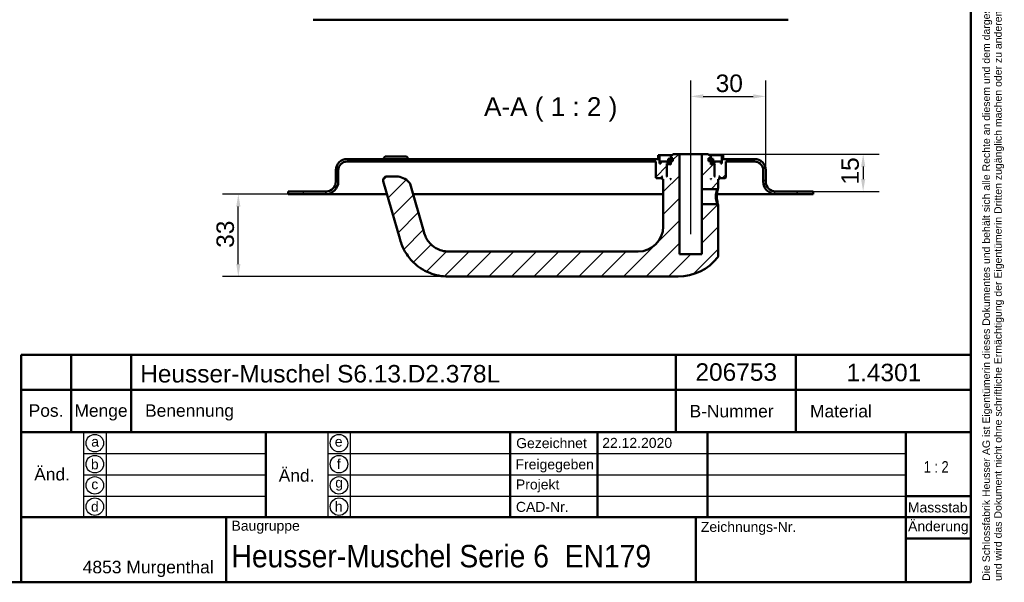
# Model space of a CAD drawing. Header units: millimetres. Extents: x 20 to 833, y 20 to 574.
# Tile 5 of 6: x 439 to 833, y 20 to 245. Entities that reach past the tile are written whole.
import ezdxf
from ezdxf.enums import TextEntityAlignment as Align

# ---------------------------------------------------------------- set-up
doc = ezdxf.new("R2010")
doc.units = ezdxf.units.MM
doc.header["$LTSCALE"] = 2
for name, color, linetype, lineweight in [('Bemaßungen(DIN)', 7, 'Continuous', 25), ('Mittellinie(DIN)', 7, 'Continuous', 25), ('Sichtbare Kanten(DIN)', 7, 'Continuous', 50), ('Skizziergeometrie(DIN)', 7, 'Continuous', 50), ('Skizzierlinie(DIN)', 7, 'Continuous', 25), ('Symbole(DIN)', 7, 'Continuous', 25)]:
    doc.layers.add(name, color=color, linetype=linetype, lineweight=lineweight)
doc.layers.add('Schraffur', color=179, linetype='Continuous', lineweight=9, true_color=0x1e1e47)
doc.styles.add('Aktuell-DIN', font='arial.ttf')
doc.styles.add('Aktuell-DINGroßer Text', font='arial.ttf')
doc.styles.add('STANDARD-DIN~0', font='arial.ttf')
doc.styles.add('Textstil10', font='arial.ttf')
doc.styles.add('Textstil41', font='arial.ttf', dxfattribs={"width": 0.8})
doc.styles.add('Textstil83', font='arial.ttf', dxfattribs={"width": 0.8})
doc.dimstyles.new('CAD-LAN', dxfattribs={"dimscale": 2, "dimtxt": 3.5, "dimasz": 2.5, "dimexe": 3.175, "dimexo": 0, "dimgap": 0.8, "dimtad": 1, "dimrnd": 1e-08, "dimtxsty": 'STANDARD-DIN~0', "dimcen": 0.09, "dimdle": 10, "dimclrd": 250, "dimclre": 250, "dimclrt": 250, "dimadec": 0, "dimazin": 2, "dimtfac": 1, "dimtmove": 0, "dimatfit": 3, "dimfxl": 1, "dimtolj": 1, "dimtzin": 0, "dimlwd": 25, "dimlwe": 25, "dimarcsym": 0})

# ---------------------------------------------------------------- blocks, each defined once
blk = doc.blocks.new('Ränder Standardrahmen')
at = {"layer": 'Skizziergeometrie(DIN)', "flags": 128}
blk.add_lwpolyline([(10, 10), (10, 287), (410, 287), (410, 10), (10, 10)], dxfattribs=at)
blk = doc.blocks.new('Schriftfelder Heusser')
at = {"layer": 'Skizziergeometrie(DIN)'}
for p, q in [((101, 229.92), (101, 236.92)), ((101, 236.92), (291, 236.92)), ((111, 229.92), (111, 236.92)), ((123, 229.92), (123, 236.92)), ((232, 229.92), (232, 236.92)), ((256, 229.92), (256, 236.92)), ((291, 236.92), (291, 229.92)), ((101, 191.42), (101, 229.92)), ((101, 229.92), (291, 229.92)), ((111, 229.92), (111, 221.42)), ((123, 229.92), (123, 221.42)), ((232, 229.92), (232, 221.42)), ((256, 229.92), (256, 221.42)), ((291, 229.92), (291, 191.42)), ((101, 221.42), (291, 221.42)), ((150, 221.42), (150, 204.42)), ((198.85, 221.42), (198.85, 204.42)), ((216.35, 221.42), (216.35, 204.42)), ((238.35, 221.42), (238.35, 204.42)), ((278, 221.42), (278, 191.42)), ((278, 208.67), (291, 208.67)), ((101, 204.42), (291, 204.42)), ((142, 204.42), (142, 191.42)), ((236, 204.42), (236, 191.42)), ((278, 200.17), (291, 200.17)), ((291, 191.42), (101, 191.42))]:
    blk.add_line(p, q, dxfattribs=at)
at = {"layer": 'Skizzierlinie(DIN)'}
for p, q in [((113.5, 221.42), (113.5, 204.42)), ((118, 221.42), (118, 204.42)), ((162.35, 221.42), (162.35, 204.42)), ((166.85, 221.42), (166.85, 204.42)), ((113.5, 217.17), (150, 217.17)), ((162.35, 217.17), (278, 217.17)), ((113.5, 212.92), (150, 212.92)), ((162.35, 212.92), (278, 212.92)), ((113.5, 208.67), (150, 208.67)), ((162.35, 208.67), (278, 208.67))]:
    blk.add_line(p, q, dxfattribs=at)
for centre in [(115.75, 219.25), (164.6, 219.25), (115.75, 215.04), (164.6, 215.04), (115.75, 210.79), (164.6, 210.79), (115.75, 206.54), (164.6, 206.54)]:
    blk.add_circle(centre, 1.75, dxfattribs=at)
at = {"layer": 'Symbole(DIN)', "color": 7, "insert": (293.33, 191.7), "char_height": 1.5, "width": 182.3003, "attachment_point": 1, "rotation": 90, "line_spacing_factor": 0.944221, "style": 'Aktuell-DIN'}
blk.add_mtext('\\fArial|b0|i0;\\H1.5000;Die Schlossfabrik Heusser AG ist Eigentümerin dieses Dokumentes und behält sich alle Rechte an diesem und dem dargestellten Gegenstand vor. Der Empfänger anerkennt diese Rechte\\Pund wird das Dokument nicht ohne schriftliche Ermächtigung der Eigentümerin Dritten zugänglich machen oder zu anderen Zwecken verwenden, zu dem es ihm übergeben worden ist.\\P ', dxfattribs=at)
at = {"layer": 'Symbole(DIN)', "color": 179, "true_color": 0x262659, "style": 'Aktuell-DIN'}
for s, insert, char_height, attachment_point in [('Pos.', (106, 227), 2.489, 2), ('Menge', (117, 227), 2.489, 2), ('Benennung', (125.81, 225.38), 2.489, 4), ('B-Nummer', (234.74, 225.62), 2.489, 4), ('Material', (265.02, 225.62), 2.489, 5), ('\\fArial|b0|i0;a', (115.81, 219.53), 2, 5), ('\\fArial|b0|i0;e', (164.54, 219.53), 2, 5), ('\\fArial|b0|i0;Gezeichnet', (200.05, 219.23), 2, 4), ('\\fArial|b0|i0;b', (115.75, 215), 2, 5), ('\\fArial|b0|i0;f', (164.55, 215.06), 2, 5), ('\\fArial|b0|i0;Freigegeben', (199.92, 216), 2, 1), ('\\fArial|b0|i0;c', (115.75, 211.01), 2, 5), ('\\fArial|b0|i0;g', (164.63, 211.05), 2, 5), ('\\fArial|b0|i0;Projekt', (200, 211.98), 2, 1), ('\\fArial|b0|i0;d', (115.76, 206.55), 2, 5), ('\\fArial|b0|i0;h', (164.55, 206.57), 2, 5), ('\\fArial|b0|i0;CAD-Nr.', (200, 207.5), 2, 1), ('\\fArial|b0|i0;\\H2.0000;Massstab', (284.39, 206.37), 2, 5), ('\\fArial|b0|i0;\\H2.0000;Baugruppe', (143.1, 203.73), 2, 1), ('\\fArial|b0|i0;Zeichnungs-Nr.', (237, 203.5), 2, 1), ('\\fArial|b0|i0;\\H2.5000;4853 Murgenthal', (113.33, 192.46), 2.5, 7)]:
    blk.add_mtext(s, dxfattribs=dict(at, insert=insert, char_height=char_height, attachment_point=attachment_point))
at = {"layer": 'Symbole(DIN)', "color": 179, "true_color": 0x262659, "attachment_point": 5, "style": 'Aktuell-DIN'}
for s, insert, char_height, width in [('Änd.', (107.21, 213), 2.489, 12.3494), ('Änd.', (156.12, 212.76), 2.489, 12.3494), ('\\fArial|b0|i0;Änderung', (284.51, 202.33), 2, 12.1143)]:
    blk.add_mtext(s, dxfattribs=dict(at, insert=insert, char_height=char_height, width=width))
at = {"layer": 'Symbole(DIN)', "color": 7, "insert": (143.1, 196.62), "char_height": 4.5, "width": 90.18, "attachment_point": 4, "style": 'Aktuell-DIN'}
blk.add_mtext('\\fArial|b0|i0;\\W0.90;\\H4.5000;Heusser-Muschel Serie 6  EN179', dxfattribs=at)
at = {"layer": 'Symbole(DIN)', "color": 179, "true_color": 0x262659, "style": 'Textstil10'}
blk.add_attdef('ERSTELLUNGSDATUM_001', (217.26, 218.29), '', height=2, dxfattribs=at)
at = {"layer": 'Symbole(DIN)', "color": 179, "true_color": 0x262659}
for tag, height, style, p in [('AUTOR', 2.49, 'Aktuell-DIN', (240.03, 219.26)), ('KONTROLLDATUM', 2, 'Textstil10', (217.42, 215.04)), ('KONTROLLIERT_VON', 2, 'Textstil10', (239.98, 215.05))]:
    blk.add_attdef(tag, text='', height=height, dxfattribs=dict(at, style=style)).set_placement(p, align=Align.MIDDLE_LEFT)
at = {"layer": 'Symbole(DIN)', "color": 7, "style": 'Textstil83', "width": 0.8}
blk.add_attdef('Anfänglicher_Ansichtsmaßstab_001', (281.57, 213.34), '', height=2.3, dxfattribs=at)
at = {"layer": 'Symbole(DIN)', "color": 179, "true_color": 0x262659, "style": 'Textstil10'}
blk.add_attdef('PROJEKT', text='', height=2, dxfattribs=at).set_placement((217.77, 209.72), align=Align.BOTTOM_LEFT)
at = {"layer": 'Symbole(DIN)', "color": 7, "style": 'Textstil41', "width": 0.8}
blk.add_attdef('STATUS', text='', height=5, dxfattribs=at).set_placement((284.53, 195.86), align=Align.MIDDLE_CENTER)
blk = doc.blocks.new('*D24')
at = {"layer": 'Bemaßungen(DIN)', "color": 250, "linetype": 'Continuous', "lineweight": 25, "true_color": 0x3f3f3f, "transparency": 16777216}
for p, q in [((546.93, 175.27), (520.58, 175.27)), ((526.93, 147.27), (526.93, 170.27)), ((610.93, 142.27), (520.58, 142.27))]:
    blk.add_line(p, q, dxfattribs=at)
at = {"layer": 'Bemaßungen(DIN)', "color": 250, "linetype": 'Continuous', "true_color": 0x3f3f3f, "transparency": 16777216}
for points in [[(526.1, 170.27), (527.77, 170.27), (526.93, 175.27)], [(526.1, 147.27), (527.77, 147.27), (526.93, 142.27)]]:
    blk.add_solid(points, dxfattribs=at)
at = {"layer": 'Defpoints', "color": 0, "linetype": 'Continuous', "transparency": 16777216}
for p in [(526.93, 175.27), (546.93, 175.27), (610.93, 142.27)]:
    blk.add_point(p, dxfattribs=at)
at = {"layer": 'Bemaßungen(DIN)', "color": 250, "linetype": 'Continuous', "lineweight": 25, "true_color": 0x3f3f3f, "transparency": 16777216, "insert": (518.18, 153.76), "char_height": 7, "attachment_point": 1, "rotation": 90, "style": 'STANDARD-DIN~0'}
blk.add_mtext('\\A1;33', dxfattribs=at)
blk = doc.blocks.new('*D25')
at = {"layer": 'Bemaßungen(DIN)', "color": 250, "linetype": 'Continuous', "lineweight": 25, "true_color": 0x3f3f3f, "transparency": 16777216}
for p, q in [((707.93, 196.27), (707.93, 220.66)), ((737.93, 184.77), (737.93, 220.66)), ((712.93, 214.31), (732.93, 214.31))]:
    blk.add_line(p, q, dxfattribs=at)
at = {"layer": 'Bemaßungen(DIN)', "color": 250, "linetype": 'Continuous', "true_color": 0x3f3f3f, "transparency": 16777216}
for points in [[(712.93, 215.15), (712.93, 213.48), (707.93, 214.31)], [(732.93, 215.15), (732.93, 213.48), (737.93, 214.31)]]:
    blk.add_solid(points, dxfattribs=at)
at = {"layer": 'Defpoints', "color": 0, "linetype": 'Continuous', "transparency": 16777216}
for p in [(737.93, 214.31), (707.93, 196.27), (737.93, 184.77)]:
    blk.add_point(p, dxfattribs=at)
at = {"layer": 'Bemaßungen(DIN)', "color": 250, "linetype": 'Continuous', "lineweight": 25, "true_color": 0x3f3f3f, "transparency": 16777216, "insert": (717.93, 223.06), "char_height": 7, "attachment_point": 1, "style": 'STANDARD-DIN~0'}
blk.add_mtext('\\A1;30', dxfattribs=at)
blk = doc.blocks.new('*D26')
at = {"layer": 'Bemaßungen(DIN)', "color": 250, "linetype": 'Continuous', "lineweight": 25, "true_color": 0x3f3f3f, "transparency": 16777216}
for p, q in [((714.93, 191.27), (783.28, 191.27)), ((776.93, 186.27), (776.93, 181.27)), ((756.93, 176.27), (783.28, 176.27))]:
    blk.add_line(p, q, dxfattribs=at)
at = {"layer": 'Bemaßungen(DIN)', "color": 250, "linetype": 'Continuous', "true_color": 0x3f3f3f, "transparency": 16777216}
for points in [[(776.1, 186.27), (777.77, 186.27), (776.93, 191.27)], [(776.1, 181.27), (777.77, 181.27), (776.93, 176.27)]]:
    blk.add_solid(points, dxfattribs=at)
at = {"layer": 'Defpoints', "color": 0, "linetype": 'Continuous', "transparency": 16777216}
for p in [(714.93, 191.27), (756.93, 176.27), (776.93, 176.27)]:
    blk.add_point(p, dxfattribs=at)
at = {"layer": 'Bemaßungen(DIN)', "color": 250, "linetype": 'Continuous', "lineweight": 25, "true_color": 0x3f3f3f, "transparency": 16777216, "insert": (768.19, 179.06), "char_height": 7, "attachment_point": 1, "rotation": 90, "style": 'STANDARD-DIN~0'}
blk.add_mtext('\\A1;15', dxfattribs=at)

msp = doc.modelspace()

# ---------------------------------------------------------------- hatches: boundary and pattern name
at = {"layer": 'Schraffur'}
h = msp.add_hatch(dxfattribs=at)
h.set_pattern_fill('ANSI31', color=256, scale=50.8, style=0)
h.set_pattern_definition([(45, (0, 0), (-4.49013, 4.49013), [])])
edge = h.paths.add_edge_path()
edge.add_spline(control_points=[(718.561, 177.269), (718.623, 177.328), (718.685, 177.388), (718.809, 177.507), (718.871, 177.568), (718.934, 177.628)], knot_values=[-0.0516944, -0.0516944, -0.0516944, -0.0516944, -0.0259399, -0.0259399, 0, 0, 0, 0], degree=3, periodic=0)
edge.add_line((718.934, 177.628), (718.934, 181.269))
edge.add_line((718.934, 181.269), (719.234, 181.269))
edge.add_line((719.234, 181.269), (719.434, 181.469))
edge.add_line((719.434, 181.469), (719.434, 182.069))
edge.add_line((719.434, 182.069), (719.234, 182.269))
edge.add_line((719.234, 182.269), (719.534, 182.269))
edge.add_line((719.534, 182.269), (719.534, 181.769))
edge.add_line((719.534, 181.769), (719.634, 181.669))
edge.add_line((719.634, 181.669), (721.734, 181.669))
edge.add_line((721.734, 181.669), (721.934, 181.869))
edge.add_line((721.934, 181.869), (721.934, 188.269))
edge.add_line((721.934, 188.269), (733.434, 188.269))
edge.add_ellipse((733.434, 184.769), major_axis=(0, 3.5), ratio=1, start_angle=270, end_angle=360, ccw=False)
edge.add_line((736.934, 184.769), (736.934, 180.269))
edge.add_ellipse((741.934, 180.269), major_axis=(-5, 0), ratio=1, start_angle=0, end_angle=90)
edge.add_line((741.934, 175.269), (756.934, 175.269))
edge.add_line((756.934, 175.269), (756.934, 176.269))
edge.add_line((756.934, 176.269), (741.934, 176.269))
edge.add_ellipse((741.934, 180.269), major_axis=(0, -4), ratio=1, start_angle=270, end_angle=360, ccw=False)
edge.add_line((737.934, 180.269), (737.934, 184.769))
edge.add_ellipse((733.434, 184.769), major_axis=(4.5, 0), ratio=1, start_angle=0, end_angle=90)
edge.add_line((733.434, 189.269), (720.934, 189.269))
edge.add_line((720.934, 189.269), (720.934, 190.769))
edge.add_line((720.934, 190.769), (720.434, 190.769))
edge.add_line((720.434, 190.769), (720.434, 187.469))
edge.add_line((720.434, 187.469), (719.934, 187.469))
edge.add_line((719.934, 187.469), (719.934, 188.269))
edge.add_line((719.934, 188.269), (716.934, 188.269))
edge.add_line((716.934, 188.269), (716.934, 187.469))
edge.add_line((716.934, 187.469), (717.684, 187.469))
edge.add_line((717.684, 187.469), (717.484, 187.269))
edge.add_line((717.484, 187.269), (717.484, 182.469))
edge.add_line((717.484, 182.469), (717.684, 182.269))
edge.add_line((717.684, 182.269), (717.434, 182.269))
edge.add_line((717.434, 182.269), (717.434, 187.069))
edge.add_line((717.434, 187.069), (717.234, 187.269))
edge.add_line((717.234, 187.269), (716.134, 187.269))
edge.add_line((716.134, 187.269), (715.934, 187.069))
edge.add_line((715.934, 187.069), (715.934, 188.469))
edge.add_line((715.934, 188.469), (716.95, 188.469))
edge.add_line((716.95, 188.469), (716.95, 189.369))
edge.add_line((716.95, 189.369), (715.448, 189.369))
edge.add_line((715.448, 189.369), (715.448, 188.469))
edge.add_line((715.448, 188.469), (715.034, 188.469))
edge.add_line((715.034, 188.469), (715.034, 189.569))
edge.add_line((715.034, 189.569), (715.934, 189.569))
edge.add_line((715.934, 189.569), (715.934, 190.269))
edge.add_line((715.934, 190.269), (714.934, 191.269))
edge.add_line((714.934, 191.269), (712.434, 191.269))
edge.add_line((712.434, 191.269), (712.434, 177.269))
edge.add_line((712.434, 177.269), (718.561, 177.269))
h.paths.add_polyline_path([(716.134, 181.269), (715.934, 181.269), (715.934, 181.469)], flags=0)
edge = h.paths.add_edge_path()
edge.add_spline(control_points=[(718.934, 170.908), (718.872, 170.968), (718.81, 171.028), (718.686, 171.149), (718.624, 171.209), (718.562, 171.269)], knot_values=[-0.0518926, -0.0518926, -0.0518926, -0.0518926, -0.0259463, -0.0259463, -0.0001025, -0.0001025, -0.0001025, -0.0001025], degree=3, periodic=0)
edge.add_line((718.562, 171.269), (712.434, 171.269))
edge.add_line((712.434, 171.269), (712.434, 151.269))
edge.add_line((712.434, 151.269), (703.434, 151.269))
edge.add_line((703.434, 151.269), (703.434, 191.269))
edge.add_line((703.434, 191.269), (700.934, 191.269))
edge.add_line((700.934, 191.269), (699.934, 190.269))
edge.add_line((699.934, 190.269), (699.934, 189.569))
edge.add_line((699.934, 189.569), (700.834, 189.569))
edge.add_line((700.834, 189.569), (700.834, 188.469))
edge.add_line((700.834, 188.469), (700.419, 188.469))
edge.add_line((700.419, 188.469), (700.419, 189.369))
edge.add_line((700.419, 189.369), (698.917, 189.369))
edge.add_line((698.917, 189.369), (698.917, 188.469))
edge.add_line((698.917, 188.469), (699.934, 188.469))
edge.add_line((699.934, 188.469), (699.934, 187.069))
edge.add_line((699.934, 187.069), (699.734, 187.269))
edge.add_line((699.734, 187.269), (698.634, 187.269))
edge.add_line((698.634, 187.269), (698.434, 187.069))
edge.add_line((698.434, 187.069), (698.434, 182.269))
edge.add_line((698.434, 182.269), (698.184, 182.269))
edge.add_line((698.184, 182.269), (698.384, 182.469))
edge.add_line((698.384, 182.469), (698.384, 187.269))
edge.add_line((698.384, 187.269), (698.184, 187.469))
edge.add_line((698.184, 187.469), (698.934, 187.469))
edge.add_line((698.934, 187.469), (698.934, 188.269))
edge.add_line((698.934, 188.269), (695.934, 188.269))
edge.add_line((695.934, 188.269), (695.934, 187.469))
edge.add_line((695.934, 187.469), (695.434, 187.469))
edge.add_line((695.434, 187.469), (695.434, 190.769))
edge.add_line((695.434, 190.769), (694.934, 190.769))
edge.add_line((694.934, 190.769), (694.934, 189.269))
edge.add_line((694.934, 189.269), (570.434, 189.269))
edge.add_ellipse((570.434, 184.769), major_axis=(0, 4.5), ratio=1, start_angle=0, end_angle=90)
edge.add_line((565.934, 184.769), (565.934, 180.269))
edge.add_ellipse((561.934, 180.269), major_axis=(4, 0), ratio=1, start_angle=270, end_angle=360, ccw=False)
edge.add_line((561.934, 176.269), (546.934, 176.269))
edge.add_line((546.934, 176.269), (546.934, 175.269))
edge.add_line((546.934, 175.269), (561.934, 175.269))
edge.add_ellipse((561.934, 180.269), major_axis=(0, -5), ratio=1, start_angle=0, end_angle=90)
edge.add_line((566.934, 180.269), (566.934, 184.769))
edge.add_ellipse((570.434, 184.769), major_axis=(-3.5, 0), ratio=1, start_angle=270, end_angle=360, ccw=False)
edge.add_line((570.434, 188.269), (693.934, 188.269))
edge.add_line((693.934, 188.269), (693.934, 181.869))
edge.add_line((693.934, 181.869), (694.134, 181.669))
edge.add_line((694.134, 181.669), (696.234, 181.669))
edge.add_line((696.234, 181.669), (696.334, 181.769))
edge.add_line((696.334, 181.769), (696.334, 182.269))
edge.add_line((696.334, 182.269), (696.634, 182.269))
edge.add_line((696.634, 182.269), (696.434, 182.069))
edge.add_line((696.434, 182.069), (696.434, 181.469))
edge.add_line((696.434, 181.469), (696.634, 181.269))
edge.add_line((696.634, 181.269), (696.934, 181.269))
edge.add_line((696.934, 181.269), (696.934, 162.269))
edge.add_ellipse((686.934, 162.269), major_axis=(10, 0), ratio=1, start_angle=270, end_angle=360, ccw=False)
edge.add_line((686.934, 152.269), (610.934, 152.269))
edge.add_spline(control_points=[(610.934, 152.269), (610.072, 152.269), (609.206, 152.389), (607.532, 152.851), (606.733, 153.196), (604.855, 154.307), (603.845, 155.199), (602.331, 157.165), (601.643, 158.389), (601.107, 160.257)], knot_values=[-2.1009717, -2.1009717, -2.1009717, -2.1009717, -1.6733657, -1.6733657, -1.2398076, -1.2398076, -0.5829242, -0.5829242, 0, 0, 0, 0], degree=3, periodic=0)
edge.add_line((601.107, 160.257), (595.635, 179.341))
edge.add_ellipse((594.193, 178.927), major_axis=(1.442, 0.413), ratio=1, start_angle=0, end_angle=25.69736)
edge.add_ellipse((590.087, 175.269), major_axis=(5.227, 4.656), ratio=1, start_angle=0, end_angle=48.30264)
edge.add_line((590.087, 182.269), (586.383, 182.269))
edge.add_ellipse((586.383, 180.769), major_axis=(0, 1.5), ratio=1, start_angle=0, end_angle=106)
edge.add_line((584.941, 180.355), (591.495, 157.501))
edge.add_spline(control_points=[(591.495, 157.501), (591.91, 156.052), (592.384, 154.421), (594.5, 150.728), (595.647, 149.242), (598.655, 146.308), (600.823, 144.771), (605.876, 142.761), (608.403, 142.269), (610.934, 142.269)], knot_values=[-3.2184945, -3.2184945, -3.2184945, -3.2184945, -2.3249025, -2.3249025, -1.6315616, -1.6315616, -0.7590705, -0.7590705, 0, 0, 0, 0], degree=3, periodic=0)
edge.add_line((610.934, 142.269), (702.934, 142.269))
edge.add_ellipse((702.934, 162.269), major_axis=(0, -20), ratio=1, start_angle=0, end_angle=52.1433)
edge.add_spline(control_points=[(718.724, 149.995), (718.792, 150.082), (718.845, 150.18), (718.925, 150.412), (718.935, 150.526), (718.934, 150.609)], knot_values=[-0.0452946, -0.0452946, -0.0452946, -0.0452946, -0.0249472, -0.0249472, 0, 0, 0, 0], degree=3, periodic=0)
edge.add_line((718.934, 150.609), (718.934, 170.908))
h.paths.add_polyline_path([(699.934, 181.269), (699.734, 181.269), (699.934, 181.469)], flags=0)

# ---------------------------------------------------------------- linework, layer by layer
at = {"layer": 'Mittellinie(DIN)', "linetype": 'Continuous'}
msp.add_line((707.934, 159.269), (707.934, 196.269), dxfattribs=at)
at = {"layer": 'Sichtbare Kanten(DIN)'}
for p, q in [((556.934, 244.979), (746.934, 244.979)), ((694.934, 189.269), (570.434, 189.269)), ((585.684, 190.269), (584.684, 189.269)), ((585.684, 190.269), (594.184, 190.269)), ((594.184, 190.269), (595.184, 189.269)), ((695.434, 190.769), (694.934, 190.769)), ((694.934, 190.769), (694.934, 189.269)), ((695.434, 187.469), (695.434, 190.769)), ((695.434, 190.769), (700.434, 190.769)), ((700.419, 189.369), (698.917, 189.369)), ((698.917, 189.369), (698.917, 188.469)), ((700.934, 191.269), (699.934, 190.269)), ((699.934, 190.269), (699.934, 189.569)), ((699.934, 189.569), (700.834, 189.569)), ((700.419, 188.469), (700.419, 189.369)), ((700.834, 189.369), (700.419, 189.369)), ((700.834, 189.569), (700.834, 188.469)), ((703.434, 191.269), (700.934, 191.269)), ((703.434, 151.269), (703.434, 191.269)), ((703.434, 191.269), (712.434, 191.269)), ((714.934, 191.269), (712.434, 191.269)), ((712.434, 191.269), (712.434, 177.269)), ((715.934, 190.269), (714.934, 191.269)), ((715.034, 188.469), (715.034, 189.569)), ((715.034, 189.569), (715.934, 189.569)), ((715.448, 189.369), (715.034, 189.369)), ((715.434, 190.769), (720.434, 190.769)), ((716.95, 189.369), (715.448, 189.369)), ((715.448, 189.369), (715.448, 188.469)), ((715.934, 189.569), (715.934, 190.269)), ((716.95, 188.469), (716.95, 189.369)), ((720.934, 190.769), (720.434, 190.769)), ((720.434, 190.769), (720.434, 187.469)), ((720.934, 189.269), (720.934, 190.769)), ((733.434, 189.269), (720.934, 189.269)), ((570.434, 188.269), (693.934, 188.269)), ((693.934, 188.269), (693.934, 181.869)), ((695.934, 187.469), (695.434, 187.469)), ((698.934, 188.269), (695.934, 188.269)), ((695.934, 188.269), (695.934, 187.469)), ((698.384, 187.269), (698.184, 187.469)), ((698.184, 187.469), (698.934, 187.469)), ((698.384, 182.469), (698.384, 187.269)), ((698.384, 187.269), (698.634, 187.269)), ((698.634, 187.269), (698.434, 187.069)), ((698.434, 187.069), (698.434, 182.269)), ((699.734, 187.269), (698.634, 187.269)), ((698.917, 188.469), (699.934, 188.469)), ((698.934, 187.469), (698.934, 188.269)), ((698.934, 188.269), (699.934, 188.269)), ((699.934, 187.469), (698.934, 187.469)), ((699.934, 187.069), (699.734, 187.269)), ((699.934, 187.269), (699.734, 187.269)), ((699.934, 188.469), (699.934, 187.069)), ((700.834, 188.469), (700.419, 188.469)), ((715.448, 188.469), (715.034, 188.469)), ((715.934, 187.069), (715.934, 188.469)), ((715.934, 188.469), (716.95, 188.469)), ((715.934, 188.269), (716.934, 188.269)), ((716.934, 187.469), (715.934, 187.469)), ((716.134, 187.269), (715.934, 187.069)), ((716.134, 187.269), (715.934, 187.269)), ((717.234, 187.269), (716.134, 187.269)), ((719.934, 188.269), (716.934, 188.269)), ((716.934, 188.269), (716.934, 187.469)), ((716.934, 187.469), (717.684, 187.469)), ((717.434, 187.069), (717.234, 187.269)), ((717.234, 187.269), (717.484, 187.269)), ((717.434, 182.269), (717.434, 187.069)), ((717.684, 187.469), (717.484, 187.269)), ((717.484, 187.269), (717.484, 182.469)), ((719.934, 187.469), (719.934, 188.269)), ((720.434, 187.469), (719.934, 187.469)), ((721.934, 181.869), (721.934, 188.269)), ((721.934, 188.269), (733.434, 188.269)), ((565.934, 184.769), (565.934, 180.269)), ((566.934, 180.269), (566.934, 184.769)), ((590.087, 182.269), (586.383, 182.269)), ((693.934, 181.869), (694.134, 181.669)), ((694.134, 181.669), (696.234, 181.669)), ((696.234, 181.669), (696.334, 181.769)), ((696.234, 181.669), (696.434, 181.669)), ((696.334, 181.769), (696.334, 182.269)), ((696.334, 182.269), (696.634, 182.269)), ((696.434, 181.769), (696.334, 181.769)), ((696.634, 182.269), (696.434, 182.069)), ((696.434, 182.069), (696.434, 181.469)), ((696.434, 181.469), (696.634, 181.269)), ((696.634, 181.269), (696.934, 181.269)), ((696.934, 181.269), (696.934, 162.269)), ((698.184, 182.269), (698.384, 182.469)), ((698.434, 182.269), (698.184, 182.269)), ((698.434, 182.469), (698.384, 182.469)), ((699.734, 181.269), (699.934, 181.469)), ((699.934, 181.269), (699.734, 181.269)), ((699.934, 181.469), (699.934, 181.269)), ((715.934, 181.269), (715.934, 181.469)), ((715.934, 181.469), (716.134, 181.269)), ((716.134, 181.269), (715.934, 181.269)), ((717.484, 182.469), (717.434, 182.469)), ((717.684, 182.269), (717.434, 182.269)), ((717.484, 182.469), (717.684, 182.269)), ((718.934, 177.628), (718.934, 181.269)), ((718.934, 181.269), (719.234, 181.269)), ((719.434, 182.069), (719.234, 182.269)), ((719.234, 182.269), (719.534, 182.269)), ((719.234, 181.269), (719.434, 181.469)), ((719.434, 181.469), (719.434, 182.069)), ((719.534, 181.769), (719.434, 181.769)), ((719.434, 181.669), (719.634, 181.669)), ((719.534, 182.269), (719.534, 181.769)), ((719.534, 181.769), (719.634, 181.669)), ((719.634, 181.669), (721.734, 181.669)), ((721.734, 181.669), (721.934, 181.869)), ((736.934, 184.769), (736.934, 180.269)), ((737.934, 180.269), (737.934, 184.769)), ((584.941, 180.355), (591.495, 157.501)), ((601.107, 160.257), (595.635, 179.341)), ((718.561, 177.268), (718.933, 177.628)), ((561.934, 176.269), (546.934, 176.269)), ((546.934, 176.269), (546.934, 175.269)), ((546.934, 175.269), (561.934, 175.269)), ((561.934, 175.269), (576.934, 175.269)), ((586.4, 175.269), (576.934, 175.269)), ((696.934, 175.269), (596.803, 175.269)), ((712.434, 177.269), (718.561, 177.269)), ((712.434, 171.269), (712.434, 177.269)), ((726.934, 175.269), (718.421, 175.269)), ((726.934, 175.269), (741.934, 175.269)), ((756.934, 176.269), (741.934, 176.269)), ((741.934, 175.269), (756.934, 175.269)), ((756.934, 175.269), (756.934, 176.269)), ((718.562, 171.269), (712.434, 171.269)), ((712.434, 171.269), (712.434, 151.269)), ((718.934, 170.908), (718.562, 171.268)), ((718.934, 150.609), (718.934, 170.908)), ((686.934, 152.269), (610.934, 152.269)), ((712.434, 151.269), (703.434, 151.269)), ((610.934, 142.269), (702.934, 142.269))]:
    msp.add_line(p, q, dxfattribs=at)
for centre, radius, start, end in [((570.434, 184.769), 4.5, 90, 180), ((733.434, 184.769), 4.5, 0, 90), ((570.434, 184.769), 3.5, 90, 180), ((733.434, 184.769), 3.5, 0, 90), ((586.383, 180.769), 1.5, 90, 196), ((590.087, 175.269), 7, 41.69736, 90), ((561.934, 180.269), 4, 270, 0), ((561.934, 180.269), 5, 270, 0), ((594.193, 178.927), 1.5, 16, 41.69736), ((741.934, 180.269), 5, 180, 270), ((741.934, 180.269), 4, 180, 270), ((686.934, 162.269), 10, 270, 0), ((702.934, 162.269), 20, 270, 322.1433)]:
    msp.add_arc(centre, radius, start, end, dxfattribs=at)
for points, knots in [([(718.934, 170.908), (718.934, 170.908), (718.89, 171.048), (718.5, 172.243), (718.325, 174.27), (718.479, 176.04), (718.781, 177.15), (718.915, 177.571), (718.933, 177.628), (718.933, 177.628)], [0.5287758, 0.5287758, 0.5287758, 0.5287758, 0.6043056, 0.9064584, 1.0575348, 1.2086112, 1.4352258, 1.510764, 1.5862579, 1.5862579, 1.5862579, 1.5862579]), ([(718.561, 177.269), (718.561, 177.269), (718.552, 177.243), (718.535, 177.193), (718.518, 177.142), (718.492, 177.067), (718.461, 176.969), (718.366, 176.677), (718.22, 176.18), (718.123, 175.575), (718.058, 175.173), (718.016, 174.721), (718.016, 174.269), (718.016, 173.817), (718.058, 173.366), (718.122, 172.962), (718.25, 172.156), (718.466, 171.547), (718.536, 171.345), (718.554, 171.295), (718.562, 171.269), (718.562, 171.269)], [0.5288096, 0.5288096, 0.5288096, 0.5288096, 0.6043056, 0.6043056, 0.6043056, 0.6798438, 0.6798438, 0.6798438, 0.9064584, 0.9064584, 0.9064584, 1.0575348, 1.0575348, 1.0575348, 1.2086112, 1.2086112, 1.2086112, 1.510764, 1.510764, 1.510764, 1.5864791, 1.5864791, 1.5864791, 1.5864791]), ([(610.934, 152.269), (610.072, 152.269), (609.206, 152.389), (607.532, 152.851), (606.733, 153.196), (604.855, 154.307), (603.845, 155.199), (602.331, 157.165), (601.643, 158.389), (601.107, 160.257)], [-2.1009717, -2.1009717, -2.1009717, -2.1009717, -1.6733657, -1.6733657, -1.2398076, -1.2398076, -0.5829242, -0.5829242, 0, 0, 0, 0]), ([(591.495, 157.501), (591.91, 156.052), (592.384, 154.421), (594.5, 150.728), (595.647, 149.242), (598.655, 146.308), (600.823, 144.771), (605.876, 142.761), (608.403, 142.269), (610.934, 142.269)], [-3.2184945, -3.2184945, -3.2184945, -3.2184945, -2.3249025, -2.3249025, -1.6315616, -1.6315616, -0.7590705, -0.7590705, 0, 0, 0, 0]), ([(718.724, 149.995), (718.792, 150.082), (718.845, 150.18), (718.925, 150.412), (718.935, 150.526), (718.935, 150.609)], [-0.045294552, -0.045294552, -0.045294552, -0.045294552, -0.024947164, -0.024947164, 0, 0, 0, 0])]:
    msp.add_open_spline(points, degree=3, knots=knots, dxfattribs=at)

# ---------------------------------------------------------------- block references
at = {"xscale": 2, "yscale": 2, "zscale": 2}
msp.add_blockref('Ränder Standardrahmen', (0, 0), dxfattribs=at)
msp.add_blockref('Schriftfelder Heusser', (238, -362.833), dxfattribs=at).add_auto_attribs({'ERSTELLUNGSDATUM_001': '22.12.2020', 'Anfänglicher_Ansichtsmaßstab_001': '1 : 2'})

# ---------------------------------------------------------------- texts
at = {"layer": 'Symbole(DIN)', "color": 7, "insert": (625.261, 204.269), "char_height": 7.4676, "attachment_point": 7, "style": 'Aktuell-DINGroßer Text'}
msp.add_mtext('A-A ( 1 : 2 )', dxfattribs=at)
at = {"layer": 'Symbole(DIN)', "color": 7, "char_height": 7, "attachment_point": 1, "style": 'Aktuell-DIN'}
for s, insert, width in [('{\\fArial|b0|i0;\\H7.0000;Heusser-Muschel S6.13.D2.378L}', (487.659, 106.906), 144.02821), ('{\\fArial|b0|i0;\\H7.0000;206753}', (709.83, 107.58), 32.62043), ('{\\fArial|b0|i0;\\H7.0000;1.4301}', (770.274, 107.401), 29.89939)]:
    msp.add_mtext(s, dxfattribs=dict(at, insert=insert, width=width))

# ---------------------------------------------------------------- dimensions: what is measured, and where the dimension line sits
at = {"layer": 'Bemaßungen(DIN)', "color": 250, "linetype": 'Continuous', "lineweight": 25, "true_color": 0x3f3f3f}
for base, p1, p2, angle, picture, middle in [((737.934, 214.312), (707.934, 196.269), (737.934, 184.769), 180, '*D25', (722.934, 214.312)), ((776.934, 176.269), (714.934, 191.269), (756.934, 176.269), 90, '*D26', (776.934, 183.769)), ((526.934, 175.269), (610.934, 142.269), (546.934, 175.269), 270, '*D24', (526.934, 158.769))]:
    dim = msp.add_linear_dim(base=base, p1=p1, p2=p2, angle=angle, dimstyle='CAD-LAN', override={"dimgap": 0.8, "dimdec": 2, "dimtol": 0, "dimlim": 0, "dimtp": 0, "dimtm": 0, "dimtdec": 2, "dimtofl": 0, "dimatfit": 1}, dxfattribs=at)
    dim.commit()
    dim.dimension.update_dxf_attribs({"geometry": picture, "text_midpoint": middle, "dimtype": 160})

doc.saveas('drawing.dxf')
